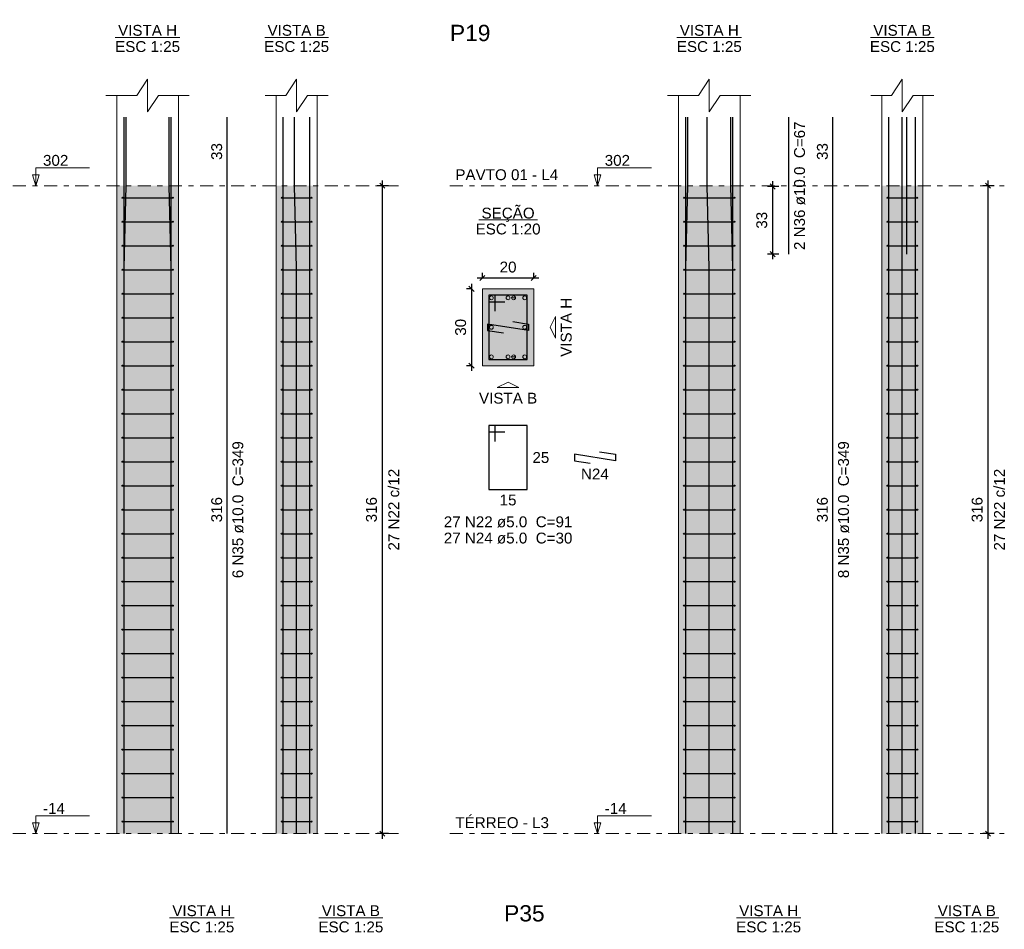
# Model space of a CAD drawing. Header units: millimetres. Extents: x 0 to 119, y 0 to 84.
# Tile 8 of 19: x 29 to 48, y 46 to 63. Entities that reach past the tile are written whole.
import ezdxf

# ---------------------------------------------------------------- set-up
doc = ezdxf.new("R2010")
doc.units = ezdxf.units.MM
doc.header["$MEASUREMENT"] = 0
doc.linetypes.add('DASHDOT', pattern=[2.54, 1.27, -0.635, 0, -0.635])
doc.linetypes.add('NULL', pattern=[0])
doc.layers.get('0').update_dxf_attribs({"lineweight": 18})
for name, color, linetype, lineweight in [('Descrição da armadura', 7, 'Continuous', 0), ('DT-Barras na forma', 2, 'Continuous', 30), ('DT-Barras no corte', 5, 'Continuous', 5), ('DT-Barras rebatidas', 2, 'Continuous', 30), ('DT-Cotas', 9, 'Continuous', 5), ('DT-Estribos na forma', 2, 'Continuous', 30), ('DT-Forma', 5, 'Continuous', 5), ('DT-Hachura seção pilares', 254, 'Continuous', 5), ('DT-Hachura vista pilares', 254, 'Continuous', 5), ('DT-Pontilhado', 9, 'DASHDOT', 5), ('DT-Textos', 7, 'Continuous', 5), ('DT-Título', 3, 'Continuous', 20), ('Textos armaduras', 7, 'Continuous', 0)]:
    doc.layers.add(name, color=color, linetype=linetype, lineweight=lineweight)
doc.styles.add('Arial', font='txt')
doc.dimstyles.new('UM_20.000000', dxfattribs={"dimtxt": 0.18, "dimasz": 0.1, "dimexe": 0.1, "dimexo": 0.2, "dimgap": 0, "dimtad": 1, "dimtih": 1, "dimtoh": 1, "dimdec": 1, "dimlfac": 20, "dimzin": 0, "dimdsep": 46, "dimtxsty": 'Standard', "dimcen": 0.09, "dimdle": 0.1, "dimadec": 1, "dimazin": 2, "dimtfac": 1, "dimtdec": 4, "dimtofl": 0, "dimtmove": 0, "dimatfit": 3, "dimfxl": 1, "dimtolj": 1, "dimarcsym": 0})
doc.dimstyles.new('UM_25.000000', dxfattribs={"dimtxt": 0.18, "dimasz": 0.1, "dimexe": 0.1, "dimexo": 0.2, "dimgap": 0, "dimtad": 1, "dimtih": 1, "dimtoh": 1, "dimdec": 1, "dimlfac": 25, "dimzin": 0, "dimdsep": 46, "dimtxsty": 'Standard', "dimcen": 0.09, "dimdle": 0.1, "dimadec": 1, "dimazin": 2, "dimtfac": 1, "dimtdec": 4, "dimtofl": 0, "dimtmove": 0, "dimatfit": 3, "dimfxl": 1, "dimtolj": 1, "dimarcsym": 0})

# ---------------------------------------------------------------- blocks, each defined once
blk = doc.blocks.new('_Oblique')
at = {"color": 0, "linetype": 'ByBlock', "lineweight": -2}
blk.add_line((-0.5, -0.5), (0.5, 0.5), dxfattribs=at)
blk = doc.blocks.new('*D46')
at = {"layer": 'Defpoints', "color": 0}
for p in [(36.305, 60.048), (36.622, 60.048), (36.622, 47.408)]:
    blk.add_point(p, dxfattribs=at)
at = {"layer": 'DT-Cotas', "color": 0, "lineweight": -2}
for p, q in [((36.305, 47.308), (36.305, 60.148)), ((36.422, 60.048), (36.205, 60.048)), ((36.422, 47.408), (36.205, 47.408))]:
    blk.add_line(p, q, dxfattribs=at)
at = {"layer": 'DT-Cotas', "color": 0, "lineweight": -2, "xscale": 0.1, "yscale": 0.1, "zscale": 0.1}
for p, rotation in [((36.305, 60.048), 90), ((36.305, 47.408), 270)]:
    blk.add_blockref('_Oblique', p, dxfattribs=dict(at, rotation=rotation))
at = {"layer": 'DT-Cotas', "color": 7, "insert": (36.093, 53.728), "char_height": 0.2118, "attachment_point": 5, "rotation": 90, "style": 'Arial'}
blk.add_mtext('\\A1;316', dxfattribs=at)
blk = doc.blocks.new('*D47')
at = {"layer": 'Defpoints', "color": 0}
for p in [(38.256, 58.036), (38.044, 56.536), (38.256, 56.536)]:
    blk.add_point(p, dxfattribs=at)
at = {"layer": 'DT-Cotas', "color": 0, "lineweight": -2}
for p, q in [((38.056, 58.036), (37.944, 58.036)), ((38.044, 58.136), (38.044, 56.436)), ((38.056, 56.536), (37.944, 56.536))]:
    blk.add_line(p, q, dxfattribs=at)
at = {"layer": 'DT-Cotas', "color": 0, "lineweight": -2, "xscale": 0.1, "yscale": 0.1, "zscale": 0.1}
for p, rotation in [((38.044, 58.036), 90), ((38.044, 56.536), 270)]:
    blk.add_blockref('_Oblique', p, dxfattribs=dict(at, rotation=rotation))
at = {"layer": 'DT-Cotas', "color": 7, "insert": (37.832, 57.286), "char_height": 0.2118, "attachment_point": 5, "rotation": 90, "style": 'Arial'}
blk.add_mtext('\\A1;30', dxfattribs=at)
blk = doc.blocks.new('*D48')
at = {"layer": 'Defpoints', "color": 0}
for p in [(39.256, 58.248), (38.256, 58.036), (39.256, 58.036)]:
    blk.add_point(p, dxfattribs=at)
at = {"layer": 'DT-Cotas', "color": 0, "lineweight": -2}
for p, q in [((38.156, 58.248), (39.356, 58.248)), ((38.256, 58.236), (38.256, 58.348)), ((39.256, 58.236), (39.256, 58.348))]:
    blk.add_line(p, q, dxfattribs=at)
at = {"layer": 'DT-Cotas', "color": 0, "lineweight": -2, "xscale": 0.1, "yscale": 0.1, "zscale": 0.1, "rotation": 180}
blk.add_blockref('_Oblique', (38.256, 58.248), dxfattribs=at)
at = {"layer": 'DT-Cotas', "color": 0, "lineweight": -2, "xscale": 0.1, "yscale": 0.1, "zscale": 0.1}
blk.add_blockref('_Oblique', (39.256, 58.248), dxfattribs=at)
at = {"layer": 'DT-Cotas', "color": 7, "insert": (38.756, 58.46), "char_height": 0.2118, "attachment_point": 5, "rotation": 0.0057, "style": 'Arial'}
blk.add_mtext('\\A1;20', dxfattribs=at)
blk = doc.blocks.new('*D49')
at = {"layer": 'Defpoints', "color": 0}
for p in [(43.915, 60.034), (44.233, 60.034), (44.233, 58.714)]:
    blk.add_point(p, dxfattribs=at)
at = {"layer": 'DT-Cotas', "color": 0, "lineweight": -2}
for p, q in [((43.915, 58.614), (43.915, 60.134)), ((44.033, 60.034), (43.815, 60.034)), ((44.033, 58.714), (43.815, 58.714))]:
    blk.add_line(p, q, dxfattribs=at)
at = {"layer": 'DT-Cotas', "color": 0, "lineweight": -2, "xscale": 0.1, "yscale": 0.1, "zscale": 0.1}
for p, rotation in [((43.915, 60.034), 90), ((43.915, 58.714), 270)]:
    blk.add_blockref('_Oblique', p, dxfattribs=dict(at, rotation=rotation))
at = {"layer": 'DT-Cotas', "color": 7, "insert": (43.703, 59.374), "char_height": 0.2118, "attachment_point": 5, "rotation": 90, "style": 'Arial'}
blk.add_mtext('\\A1;33', dxfattribs=at)
blk = doc.blocks.new('*D50')
at = {"layer": 'Defpoints', "color": 0}
for p in [(48.114, 60.048), (48.431, 60.048), (48.431, 47.408)]:
    blk.add_point(p, dxfattribs=at)
at = {"layer": 'DT-Cotas', "color": 0, "lineweight": -2}
for p, q in [((48.114, 47.308), (48.114, 60.148)), ((48.231, 60.048), (48.014, 60.048)), ((48.231, 47.408), (48.014, 47.408))]:
    blk.add_line(p, q, dxfattribs=at)
at = {"layer": 'DT-Cotas', "color": 0, "lineweight": -2, "xscale": 0.1, "yscale": 0.1, "zscale": 0.1}
for p, rotation in [((48.114, 60.048), 90), ((48.114, 47.408), 270)]:
    blk.add_blockref('_Oblique', p, dxfattribs=dict(at, rotation=rotation))
at = {"layer": 'DT-Cotas', "color": 7, "insert": (47.902, 53.728), "char_height": 0.2118, "attachment_point": 5, "rotation": 90, "style": 'Arial'}
blk.add_mtext('\\A1;316', dxfattribs=at)
blk = doc.blocks.new('*D51')
at = {"layer": 'Defpoints', "color": 0}
for p in [(48.114, 60.048), (48.431, 60.048), (48.431, 47.408)]:
    blk.add_point(p, dxfattribs=at)
at = {"layer": 'DT-Cotas', "color": 0, "lineweight": -2}
for p, q in [((48.114, 47.308), (48.114, 60.148)), ((48.231, 60.048), (48.014, 60.048)), ((48.231, 47.408), (48.014, 47.408))]:
    blk.add_line(p, q, dxfattribs=at)
at = {"layer": 'DT-Cotas', "color": 0, "lineweight": -2, "xscale": 0.1, "yscale": 0.1, "zscale": 0.1}
for p, rotation in [((48.114, 60.048), 90), ((48.114, 47.408), 270)]:
    blk.add_blockref('_Oblique', p, dxfattribs=dict(at, rotation=rotation))

msp = doc.modelspace()

# ---------------------------------------------------------------- hatches: boundary and pattern name
at = {"layer": 'DT-Hachura seção pilares', "linetype": 'Continuous'}
msp.add_hatch(color=254, dxfattribs=at).paths.add_polyline_path([(38.256, 56.5361), (38.256, 56.5361), (39.256, 56.5361), (39.256, 58.0361), (38.256, 58.0361), (38.256, 56.5361)])
at = {"layer": 'DT-Hachura vista pilares', "linetype": 'Continuous'}
for points in [[(31.1276, 47.4082), (31.1276, 60.0482), (32.3276, 60.0482), (32.3276, 47.4082), (31.1276, 47.4082)], [(34.2338, 47.4082), (34.2338, 60.0482), (35.0338, 60.0482), (35.0338, 47.4082), (34.2338, 47.4082)], [(42.0794, 47.4082), (42.0794, 60.0482), (43.2794, 60.0482), (43.2794, 47.4082), (42.0794, 47.4082)], [(46.0428, 47.4082), (46.0428, 60.0482), (46.8428, 60.0482), (46.8428, 47.4082), (46.0428, 47.4082)]]:
    msp.add_hatch(color=254, dxfattribs=at).paths.add_polyline_path(points)

# ---------------------------------------------------------------- linework, layer by layer
at = {"layer": 'DT-Barras na forma'}
for points in [[(31.2676, 47.4082), (31.2676, 58.4482), (31.3076, 60.0482), (31.3076, 61.3825)], [(31.2676, 47.4082), (31.2676, 58.4482), (31.2676, 60.0482), (31.2676, 61.3825)], [(32.1876, 47.4082), (32.1876, 58.4482), (32.1476, 60.0482), (32.1476, 61.3825)], [(32.1876, 47.4082), (32.1876, 58.4482), (32.1876, 60.0482), (32.1876, 61.3825)], [(34.3738, 47.4082), (34.3738, 58.4482), (34.3738, 60.0482), (34.3738, 61.3825)], [(34.6338, 47.4082), (34.6338, 58.4482), (34.5938, 60.0482), (34.5938, 61.3825)], [(34.8938, 47.4082), (34.8938, 58.4482), (34.8938, 60.0482), (34.8938, 61.3825)], [(42.2194, 47.4082), (42.2194, 58.4482), (42.2594, 60.0482), (42.2594, 61.3825)], [(42.2194, 47.4082), (42.2194, 60.0482), (42.2194, 61.3825)], [(42.6794, 47.4082), (42.6794, 58.4482), (42.6394, 60.0482), (42.6394, 61.3825)], [(43.1394, 47.4082), (43.1394, 58.4482), (43.0994, 60.0482), (43.0994, 61.3825)], [(43.1394, 47.4082), (43.1394, 60.0482), (43.1394, 61.3825)], [(46.1828, 47.4082), (46.1828, 58.4482), (46.1828, 60.0482), (46.1828, 61.3825)], [(46.4428, 47.4082), (46.4428, 60.0482), (46.4428, 61.3825)], [(46.5295, 58.7139), (46.5295, 61.3825)], [(46.7028, 47.4082), (46.7028, 58.4482), (46.7028, 60.0482), (46.7028, 61.3825)], [(38.506, 57.5986), (38.506, 57.9111), (38.381, 57.9111), (38.381, 56.6611), (39.131, 56.6611), (39.131, 57.9111), (38.381, 57.9111), (38.381, 57.7861), (38.6935, 57.7861)], [(38.8472, 57.3969), (39.156, 57.3486), (39.156, 57.2236), (38.356, 57.3486), (38.356, 57.2236), (38.6647, 57.1754)]]:
    msp.add_lwpolyline(points, dxfattribs=at)
at = {"layer": 'DT-Barras no corte'}
for p, q in [((38.8193, 57.8611), (38.9093, 57.8611)), ((38.8193, 56.7111), (38.9093, 56.7111))]:
    msp.add_line(p, q, dxfattribs=at)
for centre in [(38.431, 57.8611), (38.756, 57.8611), (38.8643, 57.8611), (39.081, 57.8611), (38.431, 57.2861), (39.081, 57.2861), (38.431, 56.7111), (38.756, 56.7111), (38.8643, 56.7111), (39.081, 56.7111)]:
    msp.add_circle(centre, 0.0375, dxfattribs=at)
at = {"layer": 'DT-Barras rebatidas'}
for points in [[(33.2807, 47.4082), (33.2807, 60.0482), (33.2807, 61.3825)], [(44.2325, 58.7139), (44.2325, 61.3825)], [(45.0897, 47.4082), (45.0897, 60.0482), (45.0897, 61.3825)], [(38.506, 55.0587), (38.506, 55.3712), (38.381, 55.3712), (38.381, 54.1212), (39.131, 54.1212), (39.131, 55.3712), (38.381, 55.3712), (38.381, 55.2462), (38.6935, 55.2462)], [(40.5398, 54.857), (40.8485, 54.8087), (40.8485, 54.6837), (40.0485, 54.8087), (40.0485, 54.6837), (40.3573, 54.6355)]]:
    msp.add_lwpolyline(points, dxfattribs=at)
at = {"layer": 'DT-Estribos na forma'}
for p, q in [((31.2376, 59.8142), (32.2176, 59.8142)), ((34.3438, 59.8142), (34.9238, 59.8142)), ((42.1894, 59.8142), (43.1694, 59.8142)), ((46.1528, 59.8142), (46.7328, 59.8142)), ((31.2376, 59.346), (32.2176, 59.346)), ((34.3438, 59.346), (34.9238, 59.346)), ((42.1894, 59.346), (43.1694, 59.346)), ((46.1528, 59.346), (46.7328, 59.346)), ((31.2376, 58.8779), (32.2176, 58.8779)), ((34.3438, 58.8779), (34.9238, 58.8779)), ((42.1894, 58.8779), (43.1694, 58.8779)), ((46.1528, 58.8779), (46.7328, 58.8779)), ((31.2376, 58.4097), (32.2176, 58.4097)), ((34.3438, 58.4097), (34.9238, 58.4097)), ((42.1894, 58.4097), (43.1694, 58.4097)), ((46.1528, 58.4097), (46.7328, 58.4097)), ((31.2376, 57.9416), (32.2176, 57.9416)), ((34.3438, 57.9416), (34.9238, 57.9416)), ((42.1894, 57.9416), (43.1694, 57.9416)), ((46.1528, 57.9416), (46.7328, 57.9416)), ((31.2376, 57.4734), (32.2176, 57.4734)), ((34.3438, 57.4734), (34.9238, 57.4734)), ((42.1894, 57.4734), (43.1694, 57.4734)), ((46.1528, 57.4734), (46.7328, 57.4734)), ((31.2376, 57.0053), (32.2176, 57.0053)), ((34.3438, 57.0053), (34.9238, 57.0053)), ((42.1894, 57.0053), (43.1694, 57.0053)), ((46.1528, 57.0053), (46.7328, 57.0053)), ((31.2376, 56.5371), (32.2176, 56.5371)), ((34.3438, 56.5371), (34.9238, 56.5371)), ((42.1894, 56.5371), (43.1694, 56.5371)), ((46.1528, 56.5371), (46.7328, 56.5371)), ((31.2376, 56.069), (32.2176, 56.069)), ((34.3438, 56.069), (34.9238, 56.069)), ((42.1894, 56.069), (43.1694, 56.069)), ((46.1528, 56.069), (46.7328, 56.069)), ((31.2376, 55.6008), (32.2176, 55.6008)), ((34.3438, 55.6008), (34.9238, 55.6008)), ((42.1894, 55.6008), (43.1694, 55.6008)), ((46.1528, 55.6008), (46.7328, 55.6008)), ((31.2376, 55.1327), (32.2176, 55.1327)), ((34.3438, 55.1327), (34.9238, 55.1327)), ((42.1894, 55.1327), (43.1694, 55.1327)), ((46.1528, 55.1327), (46.7328, 55.1327)), ((31.2376, 54.6645), (32.2176, 54.6645)), ((34.3438, 54.6645), (34.9238, 54.6645)), ((42.1894, 54.6645), (43.1694, 54.6645)), ((46.1528, 54.6645), (46.7328, 54.6645)), ((31.2376, 54.1964), (32.2176, 54.1964)), ((34.3438, 54.1964), (34.9238, 54.1964)), ((42.1894, 54.1964), (43.1694, 54.1964)), ((46.1528, 54.1964), (46.7328, 54.1964)), ((31.2376, 53.7282), (32.2176, 53.7282)), ((34.3438, 53.7282), (34.9238, 53.7282)), ((42.1894, 53.7282), (43.1694, 53.7282)), ((46.1528, 53.7282), (46.7328, 53.7282)), ((31.2376, 53.2601), (32.2176, 53.2601)), ((34.3438, 53.2601), (34.9238, 53.2601)), ((42.1894, 53.2601), (43.1694, 53.2601)), ((46.1528, 53.2601), (46.7328, 53.2601)), ((31.2376, 52.7919), (32.2176, 52.7919)), ((34.3438, 52.7919), (34.9238, 52.7919)), ((42.1894, 52.7919), (43.1694, 52.7919)), ((46.1528, 52.7919), (46.7328, 52.7919)), ((31.2376, 52.3238), (32.2176, 52.3238)), ((34.3438, 52.3238), (34.9238, 52.3238)), ((42.1894, 52.3238), (43.1694, 52.3238)), ((46.1528, 52.3238), (46.7328, 52.3238)), ((31.2376, 51.8556), (32.2176, 51.8556)), ((34.3438, 51.8556), (34.9238, 51.8556)), ((42.1894, 51.8556), (43.1694, 51.8556)), ((46.1528, 51.8556), (46.7328, 51.8556)), ((31.2376, 51.3875), (32.2176, 51.3875)), ((34.3438, 51.3875), (34.9238, 51.3875)), ((42.1894, 51.3875), (43.1694, 51.3875)), ((46.1528, 51.3875), (46.7328, 51.3875)), ((31.2376, 50.9194), (32.2176, 50.9194)), ((34.3438, 50.9194), (34.9238, 50.9194)), ((42.1894, 50.9194), (43.1694, 50.9194)), ((46.1528, 50.9194), (46.7328, 50.9194)), ((31.2376, 50.4512), (32.2176, 50.4512)), ((34.3438, 50.4512), (34.9238, 50.4512)), ((42.1894, 50.4512), (43.1694, 50.4512)), ((46.1528, 50.4512), (46.7328, 50.4512)), ((31.2376, 49.9831), (32.2176, 49.9831)), ((34.3438, 49.9831), (34.9238, 49.9831)), ((42.1894, 49.9831), (43.1694, 49.9831)), ((46.1528, 49.9831), (46.7328, 49.9831)), ((31.2376, 49.5149), (32.2176, 49.5149)), ((34.3438, 49.5149), (34.9238, 49.5149)), ((42.1894, 49.5149), (43.1694, 49.5149)), ((46.1528, 49.5149), (46.7328, 49.5149)), ((31.2376, 49.0468), (32.2176, 49.0468)), ((34.3438, 49.0468), (34.9238, 49.0468)), ((42.1894, 49.0468), (43.1694, 49.0468)), ((46.1528, 49.0468), (46.7328, 49.0468)), ((31.2376, 48.5786), (32.2176, 48.5786)), ((34.3438, 48.5786), (34.9238, 48.5786)), ((42.1894, 48.5786), (43.1694, 48.5786)), ((46.1528, 48.5786), (46.7328, 48.5786)), ((31.2376, 48.1105), (32.2176, 48.1105)), ((34.3438, 48.1105), (34.9238, 48.1105)), ((42.1894, 48.1105), (43.1694, 48.1105)), ((46.1528, 48.1105), (46.7328, 48.1105)), ((31.2376, 47.6423), (32.2176, 47.6423)), ((34.3438, 47.6423), (34.9238, 47.6423)), ((42.1894, 47.6423), (43.1694, 47.6423)), ((46.1528, 47.6423), (46.7328, 47.6423))]:
    msp.add_line(p, q, dxfattribs=at)
for centre in [(31.2376, 59.8142), (32.2176, 59.8142), (34.3438, 59.8142), (34.9238, 59.8142), (42.1894, 59.8142), (43.1694, 59.8142), (46.1528, 59.8142), (46.7328, 59.8142), (31.2376, 59.346), (32.2176, 59.346), (34.3438, 59.346), (34.9238, 59.346), (42.1894, 59.346), (43.1694, 59.346), (46.1528, 59.346), (46.7328, 59.346), (31.2376, 58.8779), (32.2176, 58.8779), (34.3438, 58.8779), (34.9238, 58.8779), (42.1894, 58.8779), (43.1694, 58.8779), (46.1528, 58.8779), (46.7328, 58.8779), (31.2376, 58.4097), (32.2176, 58.4097), (34.3438, 58.4097), (34.9238, 58.4097), (42.1894, 58.4097), (43.1694, 58.4097), (46.1528, 58.4097), (46.7328, 58.4097), (31.2376, 57.9416), (32.2176, 57.9416), (34.3438, 57.9416), (34.9238, 57.9416), (42.1894, 57.9416), (43.1694, 57.9416), (46.1528, 57.9416), (46.7328, 57.9416), (31.2376, 57.4734), (32.2176, 57.4734), (34.3438, 57.4734), (34.9238, 57.4734), (42.1894, 57.4734), (43.1694, 57.4734), (46.1528, 57.4734), (46.7328, 57.4734), (31.2376, 57.0053), (32.2176, 57.0053), (34.3438, 57.0053), (34.9238, 57.0053), (42.1894, 57.0053), (43.1694, 57.0053), (46.1528, 57.0053), (46.7328, 57.0053), (31.2376, 56.5371), (32.2176, 56.5371), (34.3438, 56.5371), (34.9238, 56.5371), (42.1894, 56.5371), (43.1694, 56.5371), (46.1528, 56.5371), (46.7328, 56.5371), (31.2376, 56.069), (32.2176, 56.069), (34.3438, 56.069), (34.9238, 56.069), (42.1894, 56.069), (43.1694, 56.069), (46.1528, 56.069), (46.7328, 56.069), (31.2376, 55.6008), (32.2176, 55.6008), (34.3438, 55.6008), (34.9238, 55.6008), (42.1894, 55.6008), (43.1694, 55.6008), (46.1528, 55.6008), (46.7328, 55.6008), (31.2376, 55.1327), (32.2176, 55.1327), (34.3438, 55.1327), (34.9238, 55.1327), (42.1894, 55.1327), (43.1694, 55.1327), (46.1528, 55.1327), (46.7328, 55.1327), (31.2376, 54.6645), (32.2176, 54.6645), (34.3438, 54.6645), (34.9238, 54.6645), (42.1894, 54.6645), (43.1694, 54.6645), (46.1528, 54.6645), (46.7328, 54.6645), (31.2376, 54.1964), (32.2176, 54.1964), (34.3438, 54.1964), (34.9238, 54.1964), (42.1894, 54.1964), (43.1694, 54.1964), (46.1528, 54.1964), (46.7328, 54.1964), (31.2376, 53.7282), (32.2176, 53.7282), (34.3438, 53.7282), (34.9238, 53.7282), (42.1894, 53.7282), (43.1694, 53.7282), (46.1528, 53.7282), (46.7328, 53.7282), (31.2376, 53.2601), (32.2176, 53.2601), (34.3438, 53.2601), (34.9238, 53.2601), (42.1894, 53.2601), (43.1694, 53.2601), (46.1528, 53.2601), (46.7328, 53.2601), (31.2376, 52.7919), (32.2176, 52.7919), (34.3438, 52.7919), (34.9238, 52.7919), (42.1894, 52.7919), (43.1694, 52.7919), (46.1528, 52.7919), (46.7328, 52.7919), (31.2376, 52.3238), (32.2176, 52.3238), (34.3438, 52.3238), (34.9238, 52.3238), (42.1894, 52.3238), (43.1694, 52.3238), (46.1528, 52.3238), (46.7328, 52.3238), (31.2376, 51.8556), (32.2176, 51.8556), (34.3438, 51.8556), (34.9238, 51.8556), (42.1894, 51.8556), (43.1694, 51.8556), (46.1528, 51.8556), (46.7328, 51.8556), (31.2376, 51.3875), (32.2176, 51.3875), (34.3438, 51.3875), (34.9238, 51.3875), (42.1894, 51.3875), (43.1694, 51.3875), (46.1528, 51.3875), (46.7328, 51.3875), (31.2376, 50.9194), (32.2176, 50.9194), (34.3438, 50.9194), (34.9238, 50.9194), (42.1894, 50.9194), (43.1694, 50.9194), (46.1528, 50.9194), (46.7328, 50.9194), (31.2376, 50.4512), (32.2176, 50.4512), (34.3438, 50.4512), (34.9238, 50.4512), (42.1894, 50.4512), (43.1694, 50.4512), (46.1528, 50.4512), (46.7328, 50.4512), (31.2376, 49.9831), (32.2176, 49.9831), (34.3438, 49.9831), (34.9238, 49.9831), (42.1894, 49.9831), (43.1694, 49.9831), (46.1528, 49.9831), (46.7328, 49.9831), (31.2376, 49.5149), (32.2176, 49.5149), (34.3438, 49.5149), (34.9238, 49.5149), (42.1894, 49.5149), (43.1694, 49.5149), (46.1528, 49.5149), (46.7328, 49.5149), (31.2376, 49.0468), (32.2176, 49.0468), (34.3438, 49.0468), (34.9238, 49.0468), (42.1894, 49.0468), (43.1694, 49.0468), (46.1528, 49.0468), (46.7328, 49.0468), (31.2376, 48.5786), (32.2176, 48.5786), (34.3438, 48.5786), (34.9238, 48.5786), (42.1894, 48.5786), (43.1694, 48.5786), (46.1528, 48.5786), (46.7328, 48.5786), (31.2376, 48.1105), (32.2176, 48.1105), (34.3438, 48.1105), (34.9238, 48.1105), (42.1894, 48.1105), (43.1694, 48.1105), (46.1528, 48.1105), (46.7328, 48.1105), (31.2376, 47.6423), (32.2176, 47.6423), (34.3438, 47.6423), (34.9238, 47.6423), (42.1894, 47.6423), (43.1694, 47.6423), (46.1528, 47.6423), (46.7328, 47.6423)]:
    msp.add_circle(centre, 0.01, dxfattribs=at)
at = {"layer": 'DT-Forma'}
for p, q in [((31.1276, 60.0482), (31.1276, 61.8061)), ((32.3276, 60.0482), (32.3276, 61.8061)), ((34.2338, 60.0482), (34.2338, 61.8061)), ((35.0338, 60.0482), (35.0338, 61.8061)), ((42.0794, 60.0482), (42.0794, 61.8061)), ((43.2794, 60.0482), (43.2794, 61.8061)), ((46.0428, 60.0482), (46.0428, 61.8061)), ((46.8428, 60.0482), (46.8428, 61.8061)), ((31.1276, 47.4082), (31.1276, 60.0482)), ((32.3276, 47.4082), (32.3276, 60.0482)), ((34.2338, 47.4082), (34.2338, 60.0482)), ((35.0338, 47.4082), (35.0338, 60.0482)), ((42.0794, 47.4082), (42.0794, 60.0482)), ((43.2794, 47.4082), (43.2794, 60.0482)), ((46.0428, 47.4082), (46.0428, 60.0482)), ((46.8428, 47.4082), (46.8428, 60.0482))]:
    msp.add_line(p, q, dxfattribs=at)
for points in [[(30.9158, 61.8061), (31.5158, 61.8061), (31.7276, 62.1238), (31.7276, 61.4884), (31.9394, 61.8061), (32.5394, 61.8061)], [(34.022, 61.8061), (34.422, 61.8061), (34.6338, 62.1238), (34.6338, 61.4884), (34.8456, 61.8061), (35.2456, 61.8061)], [(41.8676, 61.8061), (42.4676, 61.8061), (42.6794, 62.1238), (42.6794, 61.4884), (42.8912, 61.8061), (43.4912, 61.8061)], [(45.831, 61.8061), (46.231, 61.8061), (46.4428, 62.1238), (46.4428, 61.4884), (46.6546, 61.8061), (47.0546, 61.8061)]]:
    msp.add_lwpolyline(points, dxfattribs=at)
msp.add_lwpolyline([(38.256, 56.5361), (39.256, 56.5361), (39.256, 58.0361), (38.256, 58.0361), (38.256, 56.5361)], close=True, dxfattribs=at)
at = {"layer": 'DT-Pontilhado', "ltscale": 0.2}
for p, q in [((26.6705, 60.0482), (36.6223, 60.0482)), ((37.6223, 60.0482), (48.4313, 60.0482)), ((26.6705, 47.4082), (36.6223, 47.4082)), ((37.6223, 47.4082), (48.4313, 47.4082))]:
    msp.add_line(p, q, dxfattribs=at)
at = {"layer": 'DT-Textos'}
for p, q in [((31.0977, 62.9393), (32.3575, 62.9393)), ((34.0121, 62.9393), (35.2555, 62.9393)), ((42.0496, 62.9393), (43.3093, 62.9393)), ((45.8212, 62.9393), (47.0645, 62.9393)), ((38.1838, 59.3811), (39.3282, 59.3811)), ((32.1549, 45.7647), (33.4147, 45.7647)), ((35.0693, 45.7647), (36.3127, 45.7647)), ((43.2068, 45.7647), (44.4665, 45.7647)), ((47.0784, 45.7647), (48.3217, 45.7647))]:
    msp.add_line(p, q, dxfattribs=at)
for points in [[(29.5481, 60.0482), (29.6116, 60.26), (29.4846, 60.26), (29.5481, 60.0482), (29.5481, 60.3982), (30.5981, 60.3982)], [(40.4999, 60.0482), (40.5635, 60.26), (40.4364, 60.26), (40.4999, 60.0482), (40.4999, 60.3982), (41.5499, 60.3982)], [(29.5481, 47.4082), (29.6116, 47.62), (29.4846, 47.62), (29.5481, 47.4082), (29.5481, 47.7582), (30.5981, 47.7582)], [(40.4999, 47.4082), (40.5635, 47.62), (40.4364, 47.62), (40.4999, 47.4082), (40.4999, 47.7582), (41.5499, 47.7582)]]:
    msp.add_lwpolyline(points, dxfattribs=at)
for points in [[(39.6796, 57.2861), (39.6796, 57.0743), (39.5737, 57.2861), (39.6796, 57.4979), (39.6796, 57.2861)], [(38.756, 56.1125), (38.5442, 56.1125), (38.756, 56.2184), (38.9678, 56.1125), (38.756, 56.1125)]]:
    msp.add_lwpolyline(points, close=True, dxfattribs=at)

# ---------------------------------------------------------------- texts
at = {"layer": 'Descrição da armadura', "linetype": 'NULL', "char_height": 0.2118, "attachment_point": 8, "rotation": 90.00021, "line_spacing_factor": 0.9, "style": 'Arial'}
for s, insert, width in [('2 N36 ø10.0  C=67', (44.5504, 60.0478), 4.916973), ('6 N35 ø10.0  C=349', (33.5986, 53.7278), 5.239541), ('8 N35 ø10.0  C=349', (45.4074, 53.7278), 5.239541), ('27 N22 c/12', (36.6363, 53.7282), 3.167695), ('27 N22 c/12', (48.4453, 53.7282), 3.167695)]:
    msp.add_mtext(s, dxfattribs=dict(at, insert=insert, width=width))
at = {"layer": 'Descrição da armadura', "linetype": 'NULL', "char_height": 0.2118, "attachment_point": 8, "line_spacing_factor": 0.9, "style": 'Arial'}
for s, insert, width in [('N24', (40.4483, 54.3177), 1.063994), ('27 N22 ø5.0  C=91', (38.7563, 53.3797), 4.916973), ('27 N24 ø5.0  C=30', (38.7563, 53.0627), 4.956973)]:
    msp.add_mtext(s, dxfattribs=dict(at, insert=insert, width=width))
at = {"layer": 'DT-Textos', "linetype": 'NULL', "char_height": 0.2118, "line_spacing_factor": 0.798, "style": 'Arial'}
for s, insert, width, attachment_point in [('VISTA H', (31.7275, 62.9707), 2.255996, 8), ('VISTA B', (34.6335, 62.9707), 2.223994, 8), ('VISTA H', (42.6793, 62.9707), 2.255996, 8), ('VISTA B', (46.4433, 62.9707), 2.223994, 8), ('ESC 1:25', (31.7275, 62.6537), 2.482559, 8), ('ESC 1:25', (34.6335, 62.6537), 2.482559, 8), ('ESC 1:25', (42.6793, 62.6537), 2.482559, 8), ('ESC 1:25', (46.4433, 62.6537), 2.482559, 8), ('302', (29.6885, 60.4337), 0.967705, 7), ('302', (40.6403, 60.4337), 0.967705, 7), ('PAVTO 01 - L4', (37.7283, 60.1537), 3.932842, 7), ('SEÇÃO', (38.7563, 59.3428), 2.030566, 8), ('ESC 1:20', (38.7563, 59.0947), 2.482559, 8), ('VISTA B', (38.7563, 55.7947), 2.223994, 8), ('-14', (29.6885, 47.7937), 0.838281, 7), ('-14', (40.6403, 47.7937), 0.838281, 7), ('TÉRREO - L3', (37.7283, 47.5137), 3.577422, 7), ('VISTA H', (32.7847, 45.7961), 2.255996, 8), ('VISTA B', (35.6907, 45.7961), 2.223994, 8), ('VISTA H', (43.8365, 45.7961), 2.255996, 8), ('VISTA B', (47.7005, 45.7961), 2.223994, 8), ('ESC 1:25', (32.7847, 45.4791), 2.482559, 8), ('ESC 1:25', (35.6907, 45.4791), 2.482559, 8), ('ESC 1:25', (43.8365, 45.4791), 2.482559, 8), ('ESC 1:25', (47.7005, 45.4791), 2.482559, 8)]:
    msp.add_mtext(s, dxfattribs=dict(at, insert=insert, width=width, attachment_point=attachment_point))
at = {"layer": 'DT-Textos', "linetype": 'NULL', "insert": (39.9974, 57.2858), "char_height": 0.2118, "width": 2.255996, "attachment_point": 8, "rotation": 90.00021, "line_spacing_factor": 0.798, "style": 'Arial'}
msp.add_mtext('VISTA H', dxfattribs=at)
at = {"layer": 'DT-Título', "linetype": 'NULL', "char_height": 0.3177, "width": 1.565781, "attachment_point": 7, "line_spacing_factor": 0.798, "style": 'Arial'}
for s, insert in [('P19', (37.6223, 62.8647)), ('P35', (38.6795, 45.6901))]:
    msp.add_mtext(s, dxfattribs=dict(at, insert=insert))
at = {"layer": 'Textos armaduras', "linetype": 'NULL', "char_height": 0.2118, "attachment_point": 8, "rotation": 90.00021, "line_spacing_factor": 0.9, "style": 'Arial'}
for s, insert, width in [('33', (33.1834, 60.7154), 1.045137), ('33', (44.9924, 60.7154), 1.045137), ('316', (33.1834, 53.7282), 1.367705), ('316', (44.9924, 53.7282), 1.367705)]:
    msp.add_mtext(s, dxfattribs=dict(at, insert=insert, width=width))
at = {"layer": 'Textos armaduras', "linetype": 'NULL', "char_height": 0.2118, "width": 1.045137, "line_spacing_factor": 0.9, "style": 'Arial'}
for s, insert, attachment_point in [('25', (39.231, 54.8521), 1), ('15', (38.756, 54.0239), 2)]:
    msp.add_mtext(s, dxfattribs=dict(at, insert=insert, attachment_point=attachment_point))

# ---------------------------------------------------------------- dimensions: what is measured, and where the dimension line sits
at = {"layer": 'DT-Cotas'}
for base, p1, p2, dimstyle, override, picture, middle in [((36.3046, 60.0482), (36.6223, 47.4082), (36.6223, 60.0482), 'UM_25.000000', {"dimtxt": 0.2118, "dimasz": 0.1, "dimexe": 0.1, "dimexo": 0.2, "dimtad": 1, "dimtih": 0, "dimtoh": 0, "dimdec": 1, "dimlfac": 25, "dimzin": 8, "dimtxsty": 'Arial', "dimblk": 'Oblique', "dimblk1": 'Oblique', "dimblk2": 'Oblique', "dimsah": 1, "dimdle": 0.1, "dimse1": 0, "dimse2": 0, "dimclrt": 7, "dimadec": 1, "dimazin": 3, "dimtmove": 2, "dimldrblk": 'Oblique'}, '*D46', (36.0928, 53.7282)), ((43.9148, 60.0339), (44.2325, 58.7139), (44.2325, 60.0339), 'UM_25.000000', {"dimtxt": 0.2118, "dimasz": 0.1, "dimexe": 0.1, "dimexo": 0.2, "dimtad": 1, "dimtih": 0, "dimtoh": 0, "dimdec": 1, "dimlfac": 25, "dimzin": 8, "dimtxsty": 'Arial', "dimblk": 'Oblique', "dimblk1": 'Oblique', "dimblk2": 'Oblique', "dimsah": 1, "dimdle": 0.1, "dimse1": 0, "dimse2": 0, "dimclrt": 7, "dimadec": 1, "dimazin": 3, "dimtmove": 2, "dimldrblk": 'Oblique'}, '*D49', (43.703, 59.3739)), ((48.1136, 60.0482), (48.4313, 47.4082), (48.4313, 60.0482), 'UM_25.000000', {"dimtxt": 0.2118, "dimasz": 0.1, "dimexe": 0.1, "dimexo": 0.2, "dimtad": 1, "dimtih": 0, "dimtoh": 0, "dimdec": 1, "dimlfac": 25, "dimzin": 8, "dimtxsty": 'Arial', "dimblk": 'Oblique', "dimblk1": 'Oblique', "dimblk2": 'Oblique', "dimsah": 1, "dimdle": 0.1, "dimse1": 0, "dimse2": 0, "dimclrt": 7, "dimadec": 1, "dimazin": 3, "dimtmove": 2, "dimldrblk": 'Oblique'}, '*D50', (47.9018, 53.7282)), ((38.0442, 56.5361), (38.256, 58.0361), (38.256, 56.5361), 'UM_20.000000', {"dimtxt": 0.2118, "dimasz": 0.1, "dimexe": 0.1, "dimexo": 0.2, "dimtad": 1, "dimtih": 0, "dimtoh": 0, "dimdec": 1, "dimlfac": 20, "dimzin": 8, "dimtxsty": 'Arial', "dimblk": 'Oblique', "dimblk1": 'Oblique', "dimblk2": 'Oblique', "dimsah": 1, "dimdle": 0.1, "dimse1": 0, "dimse2": 0, "dimclrt": 7, "dimadec": 1, "dimazin": 3, "dimtmove": 2, "dimldrblk": 'Oblique'}, '*D47', (37.8324, 57.2861))]:
    dim = msp.add_linear_dim(base=base, p1=p1, p2=p2, angle=90, dimstyle=dimstyle, override=override, dxfattribs=at)
    dim.commit()
    dim.dimension.update_dxf_attribs({"geometry": picture, "text_midpoint": middle, "dimtype": 160, "text_rotation": 90})
dim = msp.add_linear_dim(base=(48.1136, 60.0482), p1=(48.4313, 47.4082), p2=(48.4313, 60.0482), angle=90, text=' ', dimstyle='UM_25.000000', override={"dimtxt": 0.2118, "dimasz": 0.1, "dimexe": 0.1, "dimexo": 0.2, "dimtad": 1, "dimtih": 0, "dimtoh": 0, "dimdec": 1, "dimlfac": 25, "dimzin": 8, "dimtxsty": 'Arial', "dimblk": 'Oblique', "dimblk1": 'Oblique', "dimblk2": 'Oblique', "dimsah": 1, "dimdle": 0.1, "dimse1": 0, "dimse2": 0, "dimclrt": 256, "dimadec": 1, "dimazin": 3, "dimtmove": 2, "dimldrblk": 'Oblique'}, dxfattribs=at)
dim.commit()
dim.dimension.update_dxf_attribs({"geometry": '*D51', "text_midpoint": (48.0077, 53.7282), "dimtype": 160, "text_rotation": 90})
dim = msp.add_linear_dim(base=(39.256, 58.2479), p1=(38.256, 58.0361), p2=(39.256, 58.0361), dimstyle='UM_20.000000', override={"dimtxt": 0.2118, "dimasz": 0.1, "dimexe": 0.1, "dimexo": 0.2, "dimtad": 1, "dimtih": 0, "dimtoh": 0, "dimdec": 1, "dimlfac": 20, "dimzin": 8, "dimtxsty": 'Arial', "dimblk": 'Oblique', "dimblk1": 'Oblique', "dimblk2": 'Oblique', "dimsah": 1, "dimdle": 0.1, "dimse1": 0, "dimse2": 0, "dimclrt": 7, "dimadec": 1, "dimazin": 3, "dimtmove": 2, "dimldrblk": 'Oblique'}, dxfattribs=at)
dim.commit()
dim.dimension.update_dxf_attribs({"geometry": '*D48', "text_midpoint": (38.756, 58.4597), "dimtype": 160, "text_rotation": 0.00573})

doc.saveas('drawing.dxf')
